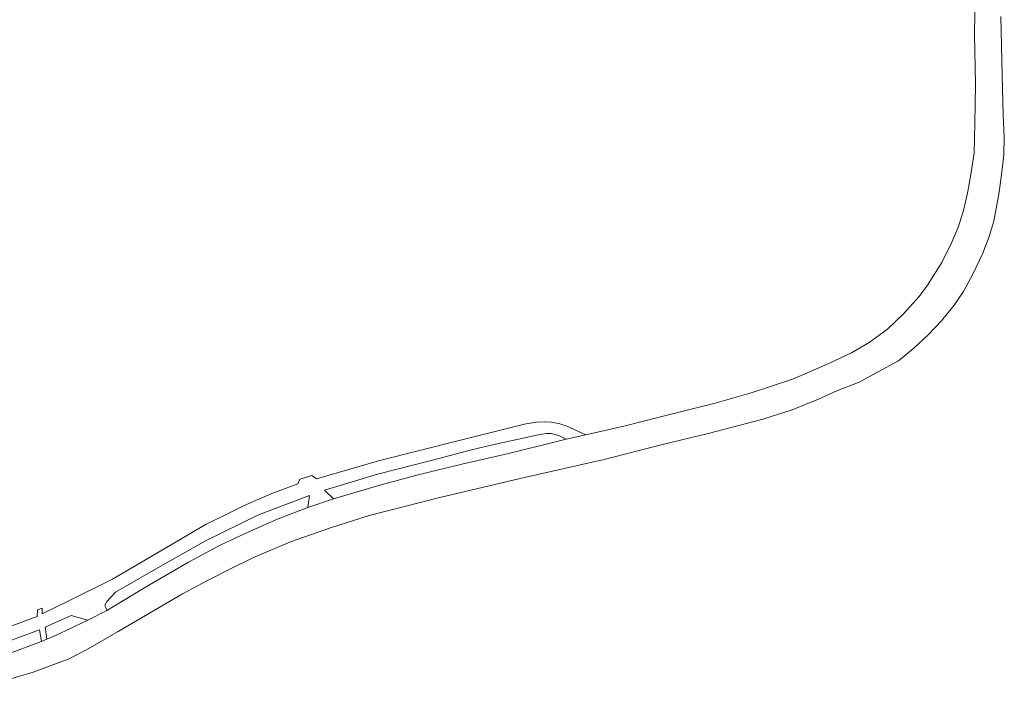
# Model space of a CAD drawing. Extents: x 184075 to 186166, y 346026 to 349063.
# Tile 134 of 136: x 185718 to 185934, y 348044 to 348194. Entities that reach past the tile are written whole.
import ezdxf

# ---------------------------------------------------------------- set-up
doc = ezdxf.new("R2010")
doc.units = 0
doc.layers.add('B-ME-VH-VERHARDING_ASFALT-GV', color=252, linetype='Continuous', lineweight=18)
doc.layers.add('B-ME-VH-VERHARDING_STRAATBAKSTEEN-GV', color=252, linetype='Continuous', lineweight=18)

msp = doc.modelspace()

# ---------------------------------------------------------------- linework, layer by layer
at = {"layer": 'B-ME-VH-VERHARDING_ASFALT-GV'}
for points in [[(185713.882, 348053.944, 26.077), (185723.015, 348057.318, 26.077), (185724.244, 348057.832, 26.077), (185727.086, 348059.019, 26.041), (185733.199, 348061.957, 26.012), (185737.365, 348064.11, 25.984), (185746.708, 348069.705, 25.955), (185755.249, 348074.659, 25.908), (185762.226, 348078.386, 25.926), (185768.495, 348081.35, 25.937), (185774.896, 348084.194, 25.94), (185781.382, 348086.632, 25.955), (185787.005, 348088.568, 25.966), (185797.183, 348091.539, 25.969), (185805.607, 348093.806, 26.005), (185815.18, 348096.134, 26.088), (185825.068, 348098.444, 26.106), (185836.285, 348101.207, 26.113), (185838.022, 348101.604, 26.12), (185842.329, 348102.587, 26.136), (185850.651, 348104.488, 26.167), (185861.003, 348107.09, 26.232), (185870.682, 348109.548, 26.319), (185878.371, 348111.679, 26.315), (185883.267, 348113.321, 26.351), (185887.592, 348114.754, 26.326), (185891.443, 348116.386, 26.33), (185892.859, 348117.009, 26.321), (185895.701, 348118.261, 26.304), (185900.587, 348120.548, 26.279), (185904.435, 348122.778, 26.276), (185908.41, 348125.739, 26.247), (185911.92, 348129.127, 26.218), (185915.393, 348132.892, 26.193), (185917.225, 348135.347, 26.149), (185920.37, 348140.309, 26.139), (185922.565, 348144.783, 26.189), (185923.849, 348147.898, 26.218), (185925.049, 348151.437, 26.24), (185925.976, 348155.495, 26.261), (185926.732, 348159.652, 26.315), (185927.411, 348164.365, 26.344), (185927.593, 348170.777, 26.38), (185927.75, 348179.374, 26.34), (185927.541, 348190.381, 26.384), (185927.625, 348199.666, 26.441)], [(185933.299, 348194.234, 26.279), (185933.545, 348181.487, 26.308), (185933.789, 348172.635, 26.358), (185934.038, 348167.816, 26.398), (185933.952, 348163.916, 26.445), (185933.48, 348160.182, 26.438), (185932.902, 348155.715, 26.427), (185931.726, 348149.411, 26.441), (185930.711, 348146.072, 26.402), (185929.312, 348142.394, 26.384), (185927.137, 348137.804, 26.38), (185925.107, 348133.967, 26.391), (185923.036, 348130.981, 26.387), (185920.298, 348127.592, 26.431), (185917.325, 348124.477, 26.449), (185914.192, 348121.541, 26.47), (185910.873, 348118.815, 26.528), (185907.207, 348116.786, 26.506), (185902.225, 348114.15, 26.506), (185897.315, 348112.251, 26.524), (185893.344, 348110.376, 26.531), (185887.527, 348108.051, 26.459), (185881.122, 348106.016, 26.405), (185876.179, 348104.714, 26.376), (185869.152, 348102.888, 26.366), (185859.102, 348100.474, 26.261), (185846.028, 348097.088, 26.117), (185844.038, 348096.638, 26.128), (185837.943, 348095.26, 26.16), (185829.175, 348093.279, 26.067), (185810.341, 348088.847, 26.081), (185794.854, 348084.875, 25.984), (185786.412, 348082.23, 25.987), (185777.641, 348079.146, 25.933), (185769.328, 348075.612, 25.868), (185764.598, 348073.329, 25.901), (185759.605, 348070.739, 25.901), (185753.919, 348067.741, 25.948), (185739.82, 348059.462, 26.041), (185732.796, 348055.411, 26.049), (185728.89, 348053.407, 26.049), (185721.201, 348050.552, 26.052), (185697.476, 348043.539, 26.077)]]:
    msp.add_polyline3d(points, dxfattribs=at)
at = {"layer": 'B-ME-VH-VERHARDING_STRAATBAKSTEEN-GV'}
msp.add_polyline3d([(185713.094, 348059.508, 25.987), (185722.104, 348062.804, 25.937), (185722.155, 348064.215, 25.872), (185723.168, 348064.594, 25.793), (185723.225, 348063.36, 25.894), (185729.057, 348066.182, 25.861), (185738.618, 348070.985, 25.735), (185754.687, 348080.354, 25.646), (185759.14, 348083.001, 25.547), (185762.798, 348084.796, 25.587), (185767.285, 348087.021, 25.641), (185773.525, 348089.704, 25.722), (185779.196, 348091.872, 25.708), (185779.651, 348092.849, 25.668), (185782.269, 348093.656, 25.763), (185783.302, 348092.919, 25.822), (185796.887, 348096.903, 25.911), (185814.834, 348101.408, 25.952), (185829.175, 348105, 25.983), (185831.589, 348105.368, 25.997), (185833.256, 348105.465, 26.046), (185834.821, 348105.362, 26.064), (185836.602, 348104.996, 26.059), (185838.166, 348104.455, 26.063), (185838.659, 348104.285, 26.064), (185842.329, 348102.587, 26.136), (185838.022, 348101.604, 26.12), (185836.707, 348102.284, 26.016), (185835.588, 348102.661, 26.012), (185834.727, 348102.854, 26.012), (185833.684, 348102.889, 26.003), (185832.638, 348102.723, 25.998), (185822.551, 348100.516, 25.971), (185817.255, 348099.266, 25.913), (185808.995, 348097.074, 25.864), (185796.688, 348093.995, 25.873), (185788.503, 348091.46, 25.805), (185785.057, 348090.465, 25.832), (185787.005, 348088.568, 25.966), (185781.382, 348086.632, 25.955), (185781.761, 348089.316, 25.829), (185770.622, 348085.077, 25.78), (185758.98, 348079.38, 25.735), (185748.034, 348073.171, 25.744), (185739.292, 348068.095, 25.784), (185737.377, 348066.054, 25.856), (185736.904, 348065.238, 25.915), (185737.365, 348064.11, 25.984), (185733.199, 348061.957, 26.012), (185729.571, 348062.981, 25.969), (185723.838, 348060.407, 25.966), (185724.244, 348057.832, 26.077), (185723.015, 348057.318, 26.077), (185722.631, 348059.872, 25.998), (185713.005, 348056.316, 25.976)], dxfattribs=at)

doc.saveas('drawing.dxf')
